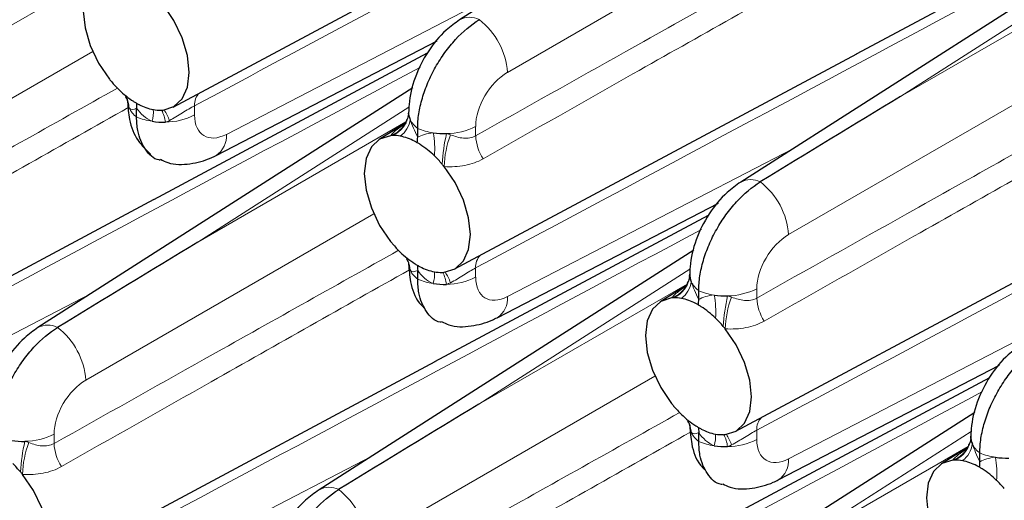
# Paper-space layout 'Blatt4' of a CAD drawing. Header units: millimetres. Extents: x 5 to 418, y 2 to 292.
# Tile 61 of 77: x 248 to 264, y 171 to 179. Entities that reach past the tile are written whole.
import ezdxf

# ---------------------------------------------------------------- set-up
doc = ezdxf.new("R2010")
doc.units = ezdxf.units.MM

psp = doc.layouts.new('Blatt4')

# ---------------------------------------------------------------- linework, layer by layer
at = {"color": 7, "linetype": 'Continuous', "lineweight": 25}
for p, q in [((261.462, 183.06), (255.215, 179.066)), ((250.44, 177.612), (257.152, 181.205)), ((261.83, 178.498), (266.392, 180.94)), ((266.146, 180.356), (259.9, 176.362)), ((251.158, 176.806), (254.843, 178.717)), ((250.119, 176.073), (254.68, 178.515)), ((255.125, 174.908), (261.837, 178.501)), ((254.435, 177.931), (248.188, 173.937)), ((249.832, 177.448), (249.832, 177.595)), ((254.331, 177.378), (254.342, 177.403)), ((254.365, 177.495), (254.367, 177.534)), ((254.313, 177.344), (253.875, 177.073)), ((254.517, 177.11), (254.517, 177.256)), ((243.413, 172.483), (250.125, 176.076)), ((255.842, 174.102), (259.528, 176.012)), ((254.803, 173.369), (259.365, 175.811)), ((259.809, 172.203), (266.521, 175.796)), ((259.12, 175.226), (252.873, 171.232)), ((254.517, 174.743), (254.517, 174.89)), ((259.049, 174.791), (259.052, 174.829)), ((258.997, 174.64), (258.56, 174.368)), ((259.016, 174.673), (259.027, 174.698)), ((259.201, 174.405), (259.201, 174.552)), ((248.098, 169.778), (254.81, 173.371)), ((260.527, 171.398), (264.212, 173.308)), ((259.488, 170.665), (264.05, 173.106)), ((263.804, 172.522), (257.558, 168.528)), ((259.201, 172.039), (259.201, 172.186)), ((263.701, 171.969), (263.711, 171.994)), ((263.734, 172.086), (263.736, 172.125)), ((263.682, 171.936), (263.244, 171.664)), ((263.886, 171.701), (263.886, 171.848))]:
    psp.add_line(p, q, dxfattribs=at)
at = {"color": 7, "linetype": 'Continuous', "lineweight": 18}
for p, q in [((260.813, 180.962), (256.013, 178.191)), ((246.168, 178.068), (249.637, 180.07)), ((266.082, 180.038), (262.564, 177.789)), ((262.564, 177.789), (266.033, 179.791)), ((251.329, 177.158), (256.094, 179.628)), ((249.101, 178.537), (244.302, 175.766)), ((265.498, 178.258), (260.698, 175.487)), ((250.799, 177.635), (250.799, 177.48)), ((254.371, 177.613), (250.853, 175.363)), ((250.853, 175.363), (254.322, 177.366)), ((255.483, 177.289), (255.483, 177.134)), ((256.013, 174.454), (260.779, 176.924)), ((253.786, 175.832), (248.986, 173.062)), ((255.483, 174.93), (255.483, 174.776)), ((259.055, 174.908), (255.538, 172.659)), ((255.538, 172.659), (259.006, 174.661)), ((244.302, 172.029), (249.067, 174.499)), ((260.168, 174.584), (260.168, 174.429)), ((260.698, 171.749), (265.463, 174.22)), ((258.471, 173.128), (253.671, 170.357)), ((248.456, 172.159), (248.456, 172.004)), ((260.168, 172.226), (260.168, 172.071)), ((263.74, 172.204), (260.222, 169.955)), ((260.222, 169.955), (263.691, 171.957)), ((248.986, 169.324), (253.752, 171.794))]:
    psp.add_line(p, q, dxfattribs=at)
at = {"color": 7, "linetype": 'Continuous', "lineweight": 25, "flags": 128}
for points in [[(249.38, 179.84), (249.199, 179.782), (249.06, 179.651), (248.973, 179.457), (248.943, 179.211), (248.973, 178.932), (249.06, 178.636), (249.199, 178.345), (249.38, 178.078)], [(250.274, 177.563), (250.455, 177.62), (250.594, 177.751), (250.681, 177.946), (250.711, 178.191), (250.681, 178.471), (250.594, 178.766), (250.455, 179.057), (250.274, 179.324)], [(254.065, 177.135), (253.883, 177.078), (253.745, 176.947), (253.657, 176.753), (253.627, 176.507), (253.657, 176.227), (253.745, 175.932), (253.883, 175.641), (254.065, 175.374)], [(254.958, 174.858), (255.139, 174.916), (255.278, 175.047), (255.366, 175.241), (255.395, 175.487), (255.366, 175.766), (255.278, 176.062), (255.139, 176.353), (254.958, 176.62)], [(258.749, 174.431), (258.568, 174.373), (258.429, 174.243), (258.342, 174.048), (258.312, 173.803), (258.342, 173.523), (258.429, 173.228), (258.568, 172.937), (258.749, 172.67)], [(259.643, 172.154), (259.824, 172.212), (259.963, 172.342), (260.05, 172.537), (260.08, 172.782), (260.05, 173.062), (259.963, 173.357), (259.824, 173.648), (259.643, 173.915)], [(263.434, 171.727), (263.253, 171.669), (263.114, 171.538), (263.026, 171.344), (262.997, 171.098), (263.026, 170.819), (263.114, 170.523), (263.253, 170.232), (263.434, 169.965)], [(247.931, 169.729), (248.112, 169.787), (248.251, 169.917), (248.339, 170.112), (248.368, 170.357), (248.339, 170.637), (248.251, 170.932), (248.112, 171.223), (247.931, 171.49)]]:
    psp.add_lwpolyline(points, dxfattribs=at)
at = {"color": 7, "linetype": 'Continuous', "lineweight": 18}
for centre, radius, start, end in [((255.381, 178.76), 0.349, 62.4671, 118.42), ((254.79, 178.101), 1.227, 4.2325, 52.1426), ((249.314, 177.58), 0.393, 2.5161, 31.8575), ((251.061, 177.657), 0.263, 133.7808, 184.8376), ((250.072, 177.777), 0.407, 206.1666, 233.8725), ((249.602, 177.525), 0.511, 342.9336, 5.0683), ((249.675, 177.271), 0.644, 8.0459, 26.7213), ((249.563, 177.094), 0.868, 19.8375, 32.8694), ((250.243, 178.417), 1.053, 247.0411, 261.6921), ((250.306, 178.443), 1.081, 270.3271, 297.0844), ((253.922, 177.548), 0.446, 293.3446, 353.2393), ((253.984, 177.459), 0.411, 306.2814, 352.5876), ((254.757, 177.585), 0.407, 206.1667, 233.8725), ((253.91, 177.574), 0.464, 289.3952, 335.04), ((254.927, 178.226), 1.053, 247.0411, 261.6922), ((254.991, 178.251), 1.081, 270.327, 297.0844), ((250.946, 177.127), 0.384, 303.4375, 4.6989), ((253.307, 176.913), 1.494, 355.6366, 10.4647), ((258.143, 176.46), 3.225, 167.2826, 176.4275), ((256.579, 176.573), 1.621, 159.182, 178.3646), ((256.25, 177.171), 0.767, 182.8058, 213.2753), ((260.066, 176.055), 0.349, 62.4671, 118.42), ((259.475, 175.396), 1.227, 4.2325, 52.1425), ((255.746, 174.953), 0.263, 133.7802, 184.8382), ((253.998, 174.875), 0.393, 2.5164, 31.8571), ((254.757, 175.072), 0.407, 206.1667, 233.8725), ((254.287, 174.821), 0.511, 342.9335, 5.0684), ((254.36, 174.567), 0.644, 8.0461, 26.7208), ((254.247, 174.39), 0.867, 19.8358, 32.8709), ((254.991, 175.738), 1.081, 270.327, 297.0844), ((258.606, 174.843), 0.446, 293.3446, 353.2393), ((254.927, 175.713), 1.053, 247.0411, 261.6922), ((258.595, 174.869), 0.464, 289.3951, 335.04), ((258.668, 174.754), 0.411, 306.2813, 352.5877), ((259.441, 174.881), 0.407, 206.1667, 233.8725), ((255.631, 174.422), 0.384, 303.4372, 4.6992), ((259.612, 175.521), 1.053, 247.041, 261.6922), ((257.991, 174.208), 1.494, 355.6366, 10.4647), ((262.828, 173.756), 3.225, 167.2826, 176.4275), ((261.263, 173.869), 1.621, 159.1819, 178.3646), ((259.676, 175.547), 1.081, 270.3271, 297.0844), ((260.934, 174.467), 0.767, 182.8058, 213.2753), ((248.355, 173.63), 0.349, 62.4699, 118.4172), ((247.763, 172.971), 1.227, 4.2332, 52.1418), ((258.683, 172.171), 0.393, 2.5163, 31.8572), ((260.43, 172.248), 0.263, 133.7808, 184.8378), ((247.964, 173.122), 1.081, 270.327, 297.0843), ((259.441, 172.368), 0.407, 206.1667, 233.8725), ((258.971, 172.117), 0.511, 342.9334, 5.0684), ((259.044, 171.863), 0.644, 8.0455, 26.7215), ((258.932, 171.685), 0.868, 19.8362, 32.8706), ((251.117, 171.33), 3.226, 167.2829, 176.4275), ((249.552, 171.444), 1.621, 159.1824, 178.3644), ((249.223, 172.042), 0.767, 182.8053, 213.2763), ((259.612, 173.009), 1.053, 247.041, 261.6922), ((259.676, 173.034), 1.081, 270.3271, 297.0844), ((263.291, 172.139), 0.446, 293.3445, 353.2394), ((263.353, 172.05), 0.411, 306.2813, 352.5877), ((264.126, 172.176), 0.407, 206.1667, 233.8724), ((263.28, 172.165), 0.464, 289.3951, 335.0399), ((264.297, 172.817), 1.053, 247.041, 261.6922), ((260.315, 171.718), 0.384, 303.4372, 4.6992), ((262.676, 171.504), 1.494, 355.6365, 10.4647), ((253.039, 170.926), 0.349, 62.47, 118.4171), ((252.448, 170.267), 1.227, 4.2332, 52.1419)]:
    psp.add_arc(centre, radius, start, end, dxfattribs=at)
at = {"color": 7, "linetype": 'Continuous', "lineweight": 25}
for centre, radius, start, end in [((250.939, 179.322), 1.994, 218.5683, 220.1007), ((250.849, 179.243), 1.875, 220.0478, 225.8205), ((250.603, 178.982), 1.516, 225.5955, 237.1585), ((249.944, 177.708), 0.262, 176.3394, 205.1683), ((250.279, 178.421), 0.867, 242.0209, 258.8254), ((250.223, 178.16), 0.599, 259.2646, 271.6183), ((250.223, 178.071), 0.511, 271.857, 275.658), ((254.628, 177.517), 0.262, 176.3398, 205.1678), ((250.282, 178.639), 1.278, 261.3875, 271.3691), ((254.115, 176.627), 0.511, 91.8577, 95.6579), ((254.115, 176.539), 0.599, 79.2605, 91.6169), ((254.059, 176.278), 0.866, 62.0169, 78.8294), ((254.967, 178.448), 1.278, 261.3874, 271.3693), ((253.735, 175.717), 1.515, 45.5928, 57.1612), ((253.49, 175.455), 1.874, 40.048, 45.8227), ((253.4, 175.377), 1.993, 38.5681, 40.1012), ((255.623, 176.616), 1.993, 218.5679, 220.1014), ((255.533, 176.539), 1.874, 220.0477, 225.8205), ((255.288, 176.278), 1.516, 225.5955, 237.1585), ((254.628, 175.004), 0.262, 176.3398, 205.1678), ((254.964, 175.716), 0.867, 242.0209, 258.8254), ((254.907, 175.455), 0.599, 259.2648, 271.618), ((254.908, 175.367), 0.511, 271.8582, 275.6575), ((259.313, 174.813), 0.262, 176.3397, 205.1678), ((254.967, 175.935), 1.278, 261.3874, 271.3693), ((258.8, 173.923), 0.511, 91.8578, 95.6575), ((258.8, 173.834), 0.599, 79.2605, 91.6169), ((259.651, 175.743), 1.278, 261.3874, 271.3693), ((258.744, 173.573), 0.866, 62.0169, 78.8294), ((258.42, 173.012), 1.515, 45.5928, 57.1612), ((258.174, 172.751), 1.874, 40.048, 45.8227), ((258.084, 172.673), 1.993, 38.568, 40.1013), ((260.308, 173.912), 1.993, 218.568, 220.1013), ((260.218, 173.835), 1.875, 220.0477, 225.8205), ((259.972, 173.573), 1.516, 225.5955, 237.1585), ((259.313, 172.3), 0.262, 176.3397, 205.1678), ((259.648, 173.012), 0.867, 242.0209, 258.8254), ((259.592, 172.751), 0.599, 259.2648, 271.618), ((259.592, 172.662), 0.511, 271.8578, 275.6575), ((247.94, 173.318), 1.278, 261.3874, 271.3694), ((263.998, 172.108), 0.262, 176.3395, 205.1679), ((259.651, 173.231), 1.278, 261.3874, 271.3693), ((246.463, 170.326), 1.873, 40.0458, 45.8223), ((263.484, 171.218), 0.511, 91.8582, 95.6575), ((263.485, 171.13), 0.599, 79.2605, 91.6169), ((263.428, 170.869), 0.866, 62.0169, 78.8294), ((264.336, 173.039), 1.278, 261.3874, 271.3692), ((246.37, 170.245), 1.997, 38.5743, 40.1041), ((263.105, 170.308), 1.515, 45.5927, 57.1613), ((262.859, 170.047), 1.874, 40.048, 45.8227)]:
    psp.add_arc(centre, radius, start, end, dxfattribs=at)
at = {"color": 7, "linetype": 'Continuous', "lineweight": 18}
for centre, start_param, end_param in [((256.028, 177.587), 0.825291, 2.369907), ((251.343, 177.778), 2.369907, 3.914523), ((260.712, 174.882), 0.825291, 2.369907), ((256.028, 175.074), 2.369907, 3.914523), ((249.001, 172.457), 0.825291, 2.369907), ((260.712, 172.369), 2.369907, 3.914523)]:
    psp.add_ellipse(centre, major_axis=(0.39, 0.641), ratio=0.592292, start_param=start_param, end_param=end_param, dxfattribs=at)
at = {"color": 7, "linetype": 'Continuous', "lineweight": 25}
for centre in [(262.578, 177.184), (250.867, 174.759), (255.551, 172.055)]:
    psp.add_ellipse(centre, major_axis=(20.258, 12.315), ratio=0.022083, start_param=1.558058, end_param=1.673678, dxfattribs=at)
at = {"color": 7, "linetype": 'Continuous', "lineweight": 18}
for points, knots in [([(261.589, 183.408), (258.826, 181.928), (255.229, 180.002), (251.632, 178.08), (250.799, 177.635)], [0, 0, 0, 0, 0.7682486, 1, 1, 1, 1]), ([(266.274, 180.704), (263.51, 179.224), (259.914, 177.297), (256.317, 175.376), (255.483, 174.93)], [0, 0, 0, 0, 0.768249, 1, 1, 1, 1]), ([(255.483, 177.134), (256.317, 177.602), (258.231, 178.677), (260.145, 179.749), (261.226, 180.354)], [0, 0, 0, 0, 0.435452, 1, 1, 1, 1]), ([(261.405, 180.028), (260.304, 179.407), (258.371, 178.317), (256.44, 177.222), (255.608, 176.75)], [0, 0, 0, 0, 0.569523, 1, 1, 1, 1]), ([(254.562, 178.279), (251.799, 176.799), (248.202, 174.872), (244.605, 172.95), (243.772, 172.505)], [0, 0, 0, 0, 0.768249, 1, 1, 1, 1]), ([(243.772, 174.709), (244.605, 175.177), (246.52, 176.251), (248.434, 177.324), (249.515, 177.929)], [0, 0, 0, 0, 0.435452, 1, 1, 1, 1]), ([(270.958, 178), (268.195, 176.52), (264.598, 174.593), (261.001, 172.671), (260.168, 172.226)], [0, 0, 0, 0, 0.7682486, 1, 1, 1, 1]), ([(249.693, 177.603), (248.592, 176.982), (246.66, 175.891), (244.728, 174.797), (243.897, 174.325)], [0, 0, 0, 0, 0.569523, 1, 1, 1, 1]), ([(250.799, 177.635), (250.768, 177.618), (250.735, 177.6), (250.667, 177.559), (250.631, 177.537), (250.524, 177.471), (250.452, 177.427), (250.379, 177.388)], [0, 0, 0, 0, 0.25, 0.25, 0.5, 0.5, 1, 1, 1, 1]), ([(260.168, 174.429), (261.001, 174.897), (262.916, 175.972), (264.83, 177.044), (265.911, 177.65)], [0, 0, 0, 0, 0.435452, 1, 1, 1, 1]), ([(254.065, 177.135), (254.071, 177.142), (254.109, 177.188), (254.176, 177.244), (254.272, 177.306), (254.296, 177.322)], [0, 0, 0, 0, 0.11985, 0.776492, 1, 1, 1, 1]), ([(266.089, 177.324), (264.989, 176.703), (263.056, 175.612), (261.124, 174.517), (260.293, 174.046)], [0, 0, 0, 0, 0.569523, 1, 1, 1, 1]), ([(255.063, 177.15), (255.137, 177.122), (255.208, 177.1), (255.351, 177.088), (255.422, 177.099), (255.483, 177.134)], [0, 0, 0, 0, 0.5, 0.5, 1, 1, 1, 1]), ([(255.608, 176.75), (255.515, 176.697), (255.413, 176.661), (255.193, 176.619), (255.078, 176.613), (254.958, 176.62)], [0, 0, 0, 0, 0.5, 0.5, 1, 1, 1, 1]), ([(259.247, 175.574), (256.484, 174.094), (252.887, 172.168), (249.29, 170.246), (248.456, 169.801)], [0, 0, 0, 0, 0.768249, 1, 1, 1, 1]), ([(248.456, 172.004), (249.29, 172.472), (251.204, 173.547), (253.118, 174.619), (254.199, 175.225)], [0, 0, 0, 0, 0.435452, 1, 1, 1, 1]), ([(255.483, 174.93), (255.452, 174.914), (255.42, 174.896), (255.351, 174.855), (255.316, 174.833), (255.208, 174.767), (255.137, 174.723), (255.063, 174.684)], [0, 0, 0, 0, 0.25, 0.25, 0.5, 0.5, 1, 1, 1, 1]), ([(254.378, 174.899), (253.277, 174.278), (251.344, 173.187), (249.413, 172.092), (248.581, 171.621)], [0, 0, 0, 0, 0.569523, 1, 1, 1, 1]), ([(258.749, 174.431), (258.755, 174.438), (258.793, 174.483), (258.86, 174.539), (258.956, 174.601), (258.981, 174.617)], [0, 0, 0, 0, 0.119849, 0.776492, 1, 1, 1, 1]), ([(259.748, 174.445), (259.821, 174.417), (259.893, 174.396), (260.036, 174.384), (260.106, 174.394), (260.168, 174.429)], [0, 0, 0, 0, 0.5, 0.5, 1, 1, 1, 1]), ([(260.293, 174.046), (260.199, 173.993), (260.097, 173.957), (259.878, 173.915), (259.762, 173.909), (259.643, 173.915)], [0, 0, 0, 0, 0.5, 0.5, 1, 1, 1, 1]), ([(263.931, 172.87), (261.168, 171.39), (257.571, 169.463), (253.975, 167.542), (253.141, 167.096)], [0, 0, 0, 0, 0.768249, 1, 1, 1, 1]), ([(253.141, 169.3), (253.975, 169.768), (255.889, 170.843), (257.803, 171.915), (258.884, 172.52)], [0, 0, 0, 0, 0.435452, 1, 1, 1, 1]), ([(259.062, 172.194), (257.962, 171.573), (256.029, 170.483), (254.097, 169.388), (253.266, 168.917)], [0, 0, 0, 0, 0.569523, 1, 1, 1, 1]), ([(260.168, 172.226), (260.137, 172.21), (260.104, 172.191), (260.036, 172.151), (260, 172.129), (259.893, 172.063), (259.821, 172.019), (259.748, 171.98)], [0, 0, 0, 0, 0.25, 0.25, 0.5, 0.5, 1, 1, 1, 1]), ([(248.036, 172.02), (248.11, 171.992), (248.181, 171.971), (248.324, 171.959), (248.395, 171.969), (248.456, 172.004)], [0, 0, 0, 0, 0.5, 0.5, 1, 1, 1, 1]), ([(263.434, 171.727), (263.44, 171.734), (263.478, 171.779), (263.545, 171.835), (263.641, 171.897), (263.665, 171.913)], [0, 0, 0, 0, 0.119849, 0.776492, 1, 1, 1, 1]), ([(248.581, 171.621), (248.488, 171.568), (248.386, 171.532), (248.166, 171.489), (248.051, 171.484), (247.931, 171.49)], [0, 0, 0, 0, 0.5, 0.5, 1, 1, 1, 1])]:
    psp.add_open_spline(points, degree=3, knots=knots, dxfattribs=at)
at = {"color": 7, "linetype": 'Continuous', "lineweight": 25}
for points, knots in [([(255.215, 179.066), (255.139, 179.011), (254.94, 178.868), (254.674, 178.542), (254.457, 178.111), (254.373, 177.757), (254.368, 177.563), (254.366, 177.516)], [0, 0, 0, 0, 0.1590132, 0.4118733, 0.6709514, 0.9215182, 1, 1, 1, 1]), ([(254.517, 177.256), (254.517, 177.335), (254.523, 177.417), (254.549, 177.585), (254.569, 177.672), (254.62, 177.847), (254.651, 177.935), (254.725, 178.108), (254.768, 178.196), (254.862, 178.362), (254.914, 178.442), (255.025, 178.597), (255.085, 178.67), (255.271, 178.872), (255.406, 178.985), (255.543, 179.069)], [0, 0, 0, 0, 0.125, 0.125, 0.25, 0.25, 0.375, 0.375, 0.5, 0.5, 0.625, 0.625, 0.75, 0.75, 1, 1, 1, 1]), ([(249.645, 177.786), (249.652, 177.776), (249.676, 177.744), (249.682, 177.702), (249.682, 177.705), (249.682, 177.705)], [0, 0, 0, 0, 0.244883, 0.778692, 1, 1, 1, 1]), ([(249.682, 177.708), (249.688, 177.607), (249.703, 177.379), (249.825, 177.058), (249.995, 176.897), (250.072, 176.824)], [0, 0, 0, 0, 0.303829, 0.686795, 1, 1, 1, 1]), ([(250.223, 176.729), (250.218, 176.73), (250.111, 176.739), (249.968, 176.901), (249.847, 177.158), (249.836, 177.37), (249.832, 177.448)], [0, 0, 0, 0, 0.016726, 0.396809, 0.77696, 1, 1, 1, 1]), ([(254.333, 177.405), (254.329, 177.385), (254.316, 177.334), (254.283, 177.305), (254.285, 177.306), (254.286, 177.307)], [0, 0, 0, 0, 0.298933, 0.777581, 1, 1, 1, 1]), ([(254.366, 177.512), (254.365, 177.497), (254.363, 177.459), (254.342, 177.409), (254.329, 177.379)], [0, 0, 0, 0, 0.416019, 1, 1, 1, 1]), ([(250.23, 176.742), (250.271, 176.722), (250.422, 176.645), (250.725, 176.656), (250.992, 176.724), (251.13, 176.792), (251.158, 176.806)], [0, 0, 0, 0, 0.140062, 0.52421, 0.90346, 1, 1, 1, 1]), ([(259.9, 176.362), (259.823, 176.307), (259.625, 176.164), (259.358, 175.838), (259.142, 175.407), (259.058, 175.053), (259.052, 174.858), (259.051, 174.812)], [0, 0, 0, 0, 0.159013, 0.411873, 0.670951, 0.921518, 1, 1, 1, 1]), ([(259.201, 174.552), (259.201, 174.631), (259.208, 174.713), (259.234, 174.881), (259.253, 174.968), (259.304, 175.143), (259.336, 175.23), (259.409, 175.404), (259.453, 175.491), (259.547, 175.658), (259.598, 175.738), (259.71, 175.892), (259.77, 175.966), (259.955, 176.167), (260.09, 176.281), (260.227, 176.365)], [0, 0, 0, 0, 0.125, 0.125, 0.25, 0.25, 0.375, 0.375, 0.5, 0.5, 0.625, 0.625, 0.75, 0.75, 1, 1, 1, 1]), ([(254.329, 175.082), (254.337, 175.072), (254.36, 175.04), (254.366, 174.998), (254.366, 175), (254.366, 175.001)], [0, 0, 0, 0, 0.244883, 0.778692, 1, 1, 1, 1]), ([(254.366, 175.003), (254.374, 174.903), (254.39, 174.676), (254.477, 174.412), (254.594, 174.295), (254.62, 174.268)], [0, 0, 0, 0, 0.3802477, 0.859536, 1, 1, 1, 1]), ([(259.051, 174.808), (259.05, 174.792), (259.047, 174.755), (259.026, 174.704), (259.014, 174.675)], [0, 0, 0, 0, 0.4160186, 1, 1, 1, 1]), ([(254.907, 174.025), (254.903, 174.026), (254.796, 174.035), (254.653, 174.196), (254.531, 174.453), (254.521, 174.665), (254.517, 174.743)], [0, 0, 0, 0, 0.016726, 0.396809, 0.77696, 1, 1, 1, 1]), ([(259.018, 174.7), (259.013, 174.681), (259.001, 174.63), (258.967, 174.6), (258.97, 174.602), (258.971, 174.603)], [0, 0, 0, 0, 0.298933, 0.7775807, 1, 1, 1, 1]), ([(247.49, 172.127), (247.49, 172.206), (247.496, 172.287), (247.522, 172.456), (247.542, 172.543), (247.593, 172.718), (247.624, 172.805), (247.698, 172.979), (247.741, 173.066), (247.835, 173.233), (247.887, 173.313), (247.998, 173.467), (248.058, 173.541), (248.244, 173.742), (248.379, 173.856), (248.516, 173.939)], [0, 0, 0, 0, 0.125, 0.125, 0.25, 0.25, 0.375, 0.375, 0.5, 0.5, 0.625, 0.625, 0.75, 0.75, 1, 1, 1, 1]), ([(254.915, 174.038), (254.955, 174.018), (255.107, 173.941), (255.41, 173.951), (255.676, 174.02), (255.814, 174.088), (255.842, 174.102)], [0, 0, 0, 0, 0.140062, 0.52421, 0.903461, 1, 1, 1, 1]), ([(248.188, 173.937), (248.112, 173.882), (247.913, 173.738), (247.647, 173.412), (247.431, 172.981), (247.347, 172.628), (247.341, 172.433), (247.34, 172.387)], [0, 0, 0, 0, 0.159013, 0.411872, 0.670951, 0.921522, 1, 1, 1, 1]), ([(264.584, 173.658), (264.508, 173.602), (264.309, 173.459), (264.043, 173.133), (263.827, 172.702), (263.743, 172.349), (263.737, 172.154), (263.736, 172.108)], [0, 0, 0, 0, 0.1590132, 0.4118733, 0.6709514, 0.9215183, 1, 1, 1, 1]), ([(263.886, 171.848), (263.886, 171.927), (263.892, 172.008), (263.918, 172.176), (263.938, 172.264), (263.989, 172.439), (264.02, 172.526), (264.094, 172.7), (264.137, 172.787), (264.231, 172.953), (264.283, 173.034), (264.395, 173.188), (264.454, 173.261), (264.64, 173.463), (264.775, 173.577), (264.912, 173.66)], [0, 0, 0, 0, 0.125, 0.125, 0.25, 0.25, 0.375, 0.375, 0.5, 0.5, 0.625, 0.625, 0.75, 0.75, 1, 1, 1, 1]), ([(259.014, 172.377), (259.021, 172.367), (259.045, 172.336), (259.051, 172.294), (259.051, 172.296), (259.051, 172.296)], [0, 0, 0, 0, 0.244883, 0.778692, 1, 1, 1, 1]), ([(259.051, 172.299), (259.058, 172.199), (259.075, 171.971), (259.162, 171.708), (259.278, 171.59), (259.305, 171.563)], [0, 0, 0, 0, 0.380248, 0.859536, 1, 1, 1, 1]), ([(259.592, 171.321), (259.587, 171.321), (259.48, 171.331), (259.337, 171.492), (259.216, 171.749), (259.205, 171.961), (259.201, 172.039)], [0, 0, 0, 0, 0.016726, 0.396809, 0.77696, 1, 1, 1, 1]), ([(263.702, 171.996), (263.698, 171.977), (263.685, 171.926), (263.652, 171.896), (263.654, 171.898), (263.655, 171.898)], [0, 0, 0, 0, 0.298933, 0.777581, 1, 1, 1, 1]), ([(263.735, 172.103), (263.734, 172.088), (263.732, 172.051), (263.711, 172), (263.698, 171.97)], [0, 0, 0, 0, 0.4160182, 1, 1, 1, 1]), ([(259.6, 171.334), (259.64, 171.313), (259.791, 171.237), (260.095, 171.247), (260.361, 171.316), (260.499, 171.384), (260.527, 171.398)], [0, 0, 0, 0, 0.140061, 0.52421, 0.90346, 1, 1, 1, 1]), ([(252.873, 171.232), (252.796, 171.177), (252.598, 171.034), (252.331, 170.708), (252.115, 170.277), (252.031, 169.923), (252.025, 169.729), (252.024, 169.682)], [0, 0, 0, 0, 0.159014, 0.411872, 0.670951, 0.921522, 1, 1, 1, 1]), ([(252.174, 169.422), (252.174, 169.502), (252.181, 169.583), (252.207, 169.751), (252.226, 169.839), (252.277, 170.014), (252.309, 170.101), (252.383, 170.274), (252.426, 170.362), (252.52, 170.528), (252.571, 170.609), (252.683, 170.763), (252.743, 170.836), (252.928, 171.038), (253.064, 171.151), (253.2, 171.235)], [0, 0, 0, 0, 0.125, 0.125, 0.25, 0.25, 0.375, 0.375, 0.5, 0.5, 0.625, 0.625, 0.75, 0.75, 1, 1, 1, 1])]:
    psp.add_open_spline(points, degree=3, knots=knots, dxfattribs=at)
at = {"color": 7, "linetype": 'Continuous', "lineweight": 18}
for points in [[(249.832, 177.595), (249.782, 177.568), (249.735, 177.561), (249.707, 177.597)], [(250.091, 177.375), (249.983, 177.418), (249.899, 177.501), (249.832, 177.595)], [(250.379, 177.388), (250.358, 177.377), (250.336, 177.368), (250.313, 177.361)], [(254.391, 177.406), (254.42, 177.317), (254.466, 177.213), (254.517, 177.11)], [(254.517, 177.11), (254.584, 177.145), (254.668, 177.174), (254.775, 177.184)], [(254.997, 177.17), (255.02, 177.164), (255.042, 177.158), (255.063, 177.15)], [(254.517, 174.89), (254.466, 174.864), (254.42, 174.857), (254.391, 174.893)], [(254.775, 174.671), (254.668, 174.714), (254.584, 174.797), (254.517, 174.89)], [(255.063, 174.684), (255.042, 174.673), (255.02, 174.664), (254.997, 174.657)], [(259.076, 174.701), (259.104, 174.613), (259.151, 174.509), (259.201, 174.405)], [(259.201, 174.405), (259.268, 174.441), (259.352, 174.47), (259.46, 174.48)], [(259.682, 174.466), (259.705, 174.46), (259.727, 174.453), (259.748, 174.445)], [(259.201, 172.186), (259.151, 172.16), (259.104, 172.153), (259.076, 172.188)], [(259.46, 171.967), (259.352, 172.01), (259.268, 172.092), (259.201, 172.186)], [(247.97, 172.04), (247.993, 172.035), (248.015, 172.028), (248.036, 172.02)], [(259.748, 171.98), (259.727, 171.968), (259.705, 171.959), (259.682, 171.953)], [(263.761, 171.997), (263.789, 171.908), (263.836, 171.804), (263.886, 171.701)], [(263.886, 171.701), (263.953, 171.737), (264.037, 171.765), (264.144, 171.775)]]:
    psp.add_open_spline(points, degree=3, dxfattribs=at)
at = {"color": 7, "linetype": 'Continuous', "lineweight": 25}
for points in [[(249.781, 177.708), (249.796, 177.699), (249.812, 177.689), (249.827, 177.681)], [(249.827, 177.681), (249.842, 177.672), (249.857, 177.663), (249.873, 177.656)], [(249.827, 177.681), (249.83, 177.653), (249.832, 177.624), (249.832, 177.595)], [(254.511, 177.018), (254.515, 177.049), (254.517, 177.08), (254.517, 177.11)], [(254.511, 177.018), (254.496, 177.026), (254.481, 177.035), (254.466, 177.043)], [(254.557, 176.99), (254.542, 176.999), (254.527, 177.009), (254.511, 177.018)], [(254.466, 175.004), (254.481, 174.994), (254.496, 174.985), (254.511, 174.976)], [(254.511, 174.976), (254.527, 174.967), (254.542, 174.959), (254.557, 174.951)], [(254.511, 174.976), (254.515, 174.949), (254.517, 174.92), (254.517, 174.89)], [(259.196, 174.313), (259.181, 174.322), (259.165, 174.33), (259.15, 174.338)], [(259.196, 174.313), (259.199, 174.345), (259.201, 174.375), (259.201, 174.405)], [(259.242, 174.285), (259.226, 174.295), (259.211, 174.304), (259.196, 174.313)], [(259.15, 172.3), (259.165, 172.29), (259.181, 172.281), (259.196, 172.272)], [(259.196, 172.272), (259.211, 172.263), (259.226, 172.255), (259.242, 172.247)], [(259.196, 172.272), (259.199, 172.244), (259.201, 172.216), (259.201, 172.186)], [(263.881, 171.609), (263.884, 171.64), (263.886, 171.671), (263.886, 171.701)], [(263.881, 171.609), (263.865, 171.618), (263.85, 171.626), (263.835, 171.634)], [(263.926, 171.581), (263.911, 171.591), (263.896, 171.6), (263.881, 171.609)]]:
    psp.add_open_spline(points, degree=3, dxfattribs=at)

doc.saveas('drawing.dxf')
